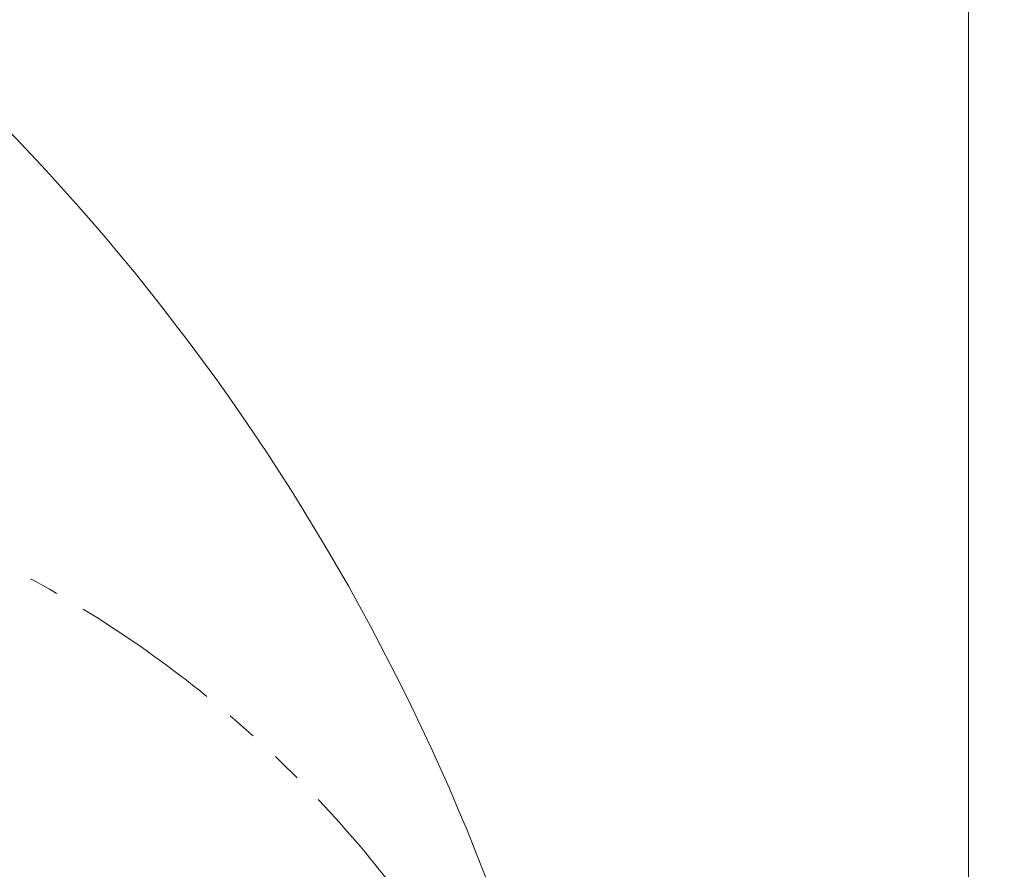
# Model space of a CAD drawing. Header units: millimetres. Extents: x 0 to 14900, y 0 to 10500.
# Tile 25 of 51: x 5475 to 6505, y 7202 to 8091. Entities that reach past the tile are written whole.
import ezdxf

# ---------------------------------------------------------------- set-up
doc = ezdxf.new("R2010")
doc.units = ezdxf.units.MM
doc.header["$LTSCALE"] = 25
doc.linetypes.add('PHANTOM', pattern=[12.7, 6.35, -1.27, 1.27, -1.27, 1.27, -1.27])
doc.styles.add('SLDTEXTSTYLE0', font='TXT', dxfattribs={"width": 0.605})
doc.dimstyles.new('SLDDIMSTYLE0', dxfattribs={"dimtxt": 87.5, "dimasz": 87.5, "dimexe": 0, "dimexo": 0.0625, "dimgap": 21.875, "dimtad": 1, "dimdec": 0, "dimrnd": 1e-09, "dimzin": 12, "dimdsep": 46, "dimtxsty": 'SLDTEXTSTYLE0', "dimsah": 1, "dimcen": 0.09, "dimadec": 0, "dimazin": 3, "dimtfac": 1, "dimtofl": 0, "dimtmove": 0, "dimatfit": 3, "dimfxl": 1, "dimfrac": 2, "dimtolj": 1, "dimtzin": 12, "dimarcsym": 0})

# ---------------------------------------------------------------- blocks, each defined once
blk = doc.blocks.new('_D_4')
at = {"color": 7, "linetype": 'Continuous', "lineweight": 0}
for p, q in [((3834.8, 8686.7), (6504.8, 8686.7)), ((6467.3, 8686.7), (6467.3, 5572.4)), ((3865.7, 5572.4), (6504.8, 5572.4))]:
    blk.add_line(p, q, dxfattribs=at)
at = {"color": 7, "linetype": 'Continuous', "lineweight": 18}
for points in [[(6467.3, 8686.7), (6454.8, 8599.2), (6479.8, 8599.2)], [(6467.3, 5572.4), (6479.8, 5659.9), (6454.8, 5659.9)]]:
    blk.add_solid(points, dxfattribs=at)
at = {"color": 7, "linetype": 'Continuous', "lineweight": 18, "insert": (6354.5, 6995.9), "char_height": 87.5, "attachment_point": 1, "rotation": 90, "style": 'SLDTEXTSTYLE0'}
blk.add_mtext('3114', dxfattribs=at)

msp = doc.modelspace()

# ---------------------------------------------------------------- linework, layer by layer
at = {"color": 7, "linetype": 'Continuous', "lineweight": 18}
msp.add_arc((3784.7681648, 6352.449066), 2334.27, 5.2453818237, 154.7931009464, dxfattribs=at)
at = {"color": 7, "linetype": 'PHANTOM', "lineweight": 18}
msp.add_arc((4915.4491679, 6451.3733398), 1199.29, 5.4774903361, 104.5998391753, dxfattribs=at)

# ---------------------------------------------------------------- dimensions: what is measured, and where the dimension line sits
at = {"color": 7, "linetype": 'Continuous', "lineweight": 18}
dim = msp.add_linear_dim(base=(6467.2681648, 5572.449066), p1=(3784.7681648, 8686.719066), p2=(3815.6683384, 5572.449066), angle=90, dimstyle='SLDDIMSTYLE0', dxfattribs=at)
dim.commit()
dim.dimension.update_dxf_attribs({"geometry": '_D_4', "text_midpoint": (6467.2681648, 7129.584066), "dimtype": 160})

doc.saveas('drawing.dxf')
